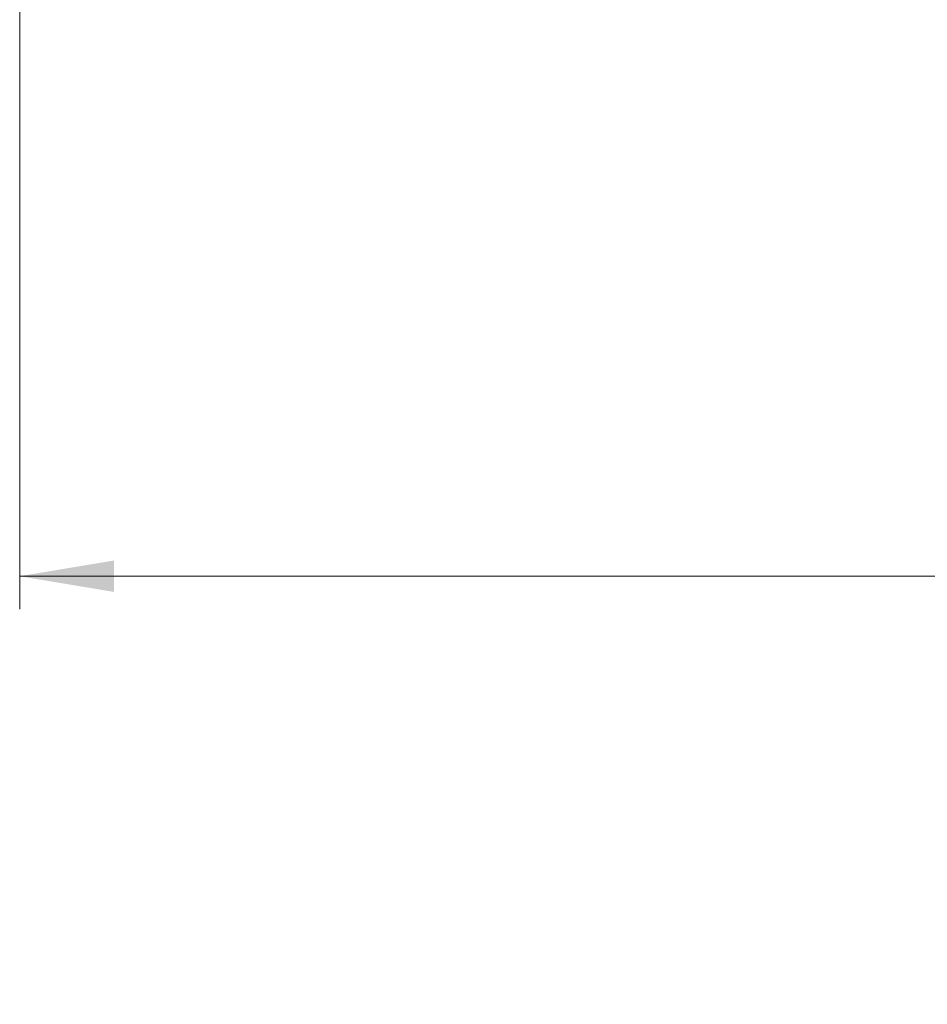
# Model space of a CAD drawing. Header units: millimetres. Extents: x 0 to 1118, y 0 to 864.
# Tile 145 of 250: x 583 to 626, y 389 to 437. Entities that reach past the tile are written whole.
import ezdxf

# ---------------------------------------------------------------- set-up
doc = ezdxf.new("R2010")
doc.units = ezdxf.units.MM
doc.styles.add('SLDTEXTSTYLE0', font='TXT', dxfattribs={"width": 0.605})
doc.dimstyles.new('SLDDIMSTYLE5', dxfattribs={"dimtxt": 4.233333, "dimasz": 4.572, "dimexe": 0, "dimexo": 0.0625, "dimgap": 1.058333, "dimtad": 0, "dimtih": 1, "dimtoh": 1, "dimdec": 1, "dimlfac": 4, "dimrnd": 1e-09, "dimzin": 12, "dimdsep": 46, "dimtxsty": 'SLDTEXTSTYLE0', "dimsah": 1, "dimcen": 0.09, "dimadec": 0, "dimazin": 3, "dimtfac": 1, "dimtofl": 0, "dimtmove": 0, "dimatfit": 3, "dimfxl": 1, "dimfrac": 2, "dimtolj": 1, "dimtzin": 12, "dimarcsym": 0})

# ---------------------------------------------------------------- blocks, each defined once
blk = doc.blocks.new('_D_19')
at = {"color": 7, "linetype": 'Continuous', "lineweight": 0}
for p, q in [((582.524, 446.874), (582.524, 408.011)), ((635.056, 434.043), (635.056, 408.011)), ((582.524, 409.611), (635.056, 409.611)), ((635.056, 409.611), (648.353, 409.611))]:
    blk.add_line(p, q, dxfattribs=at)
at = {"color": 7, "linetype": 'Continuous', "lineweight": 18}
for points in [[(582.524, 409.611), (587.096, 408.849), (587.096, 410.373)], [(635.056, 409.611), (630.484, 410.373), (630.484, 408.849)]]:
    blk.add_solid(points, dxfattribs=at)
at = {"color": 7, "linetype": 'Continuous', "lineweight": 18, "char_height": 4.23333, "attachment_point": 1, "style": 'SLDTEXTSTYLE0'}
for s, insert in [("DIMENSION 'A'", (655.372, 415.068)), ('(SEE LENS TABLE)', (649.322, 408.571))]:
    blk.add_mtext(s, dxfattribs=dict(at, insert=insert))

msp = doc.modelspace()

# ---------------------------------------------------------------- dimensions: what is measured, and where the dimension line sits
at = {"color": 7, "linetype": 'Continuous', "lineweight": 18}
dim = msp.add_linear_dim(base=(582.524, 409.611), p1=(635.056, 435.643), p2=(582.524, 448.474), text="DIMENSION 'A'\\P(SEE LENS TABLE)", dimstyle='SLDDIMSTYLE5', dxfattribs=at)
dim.commit()
dim.dimension.update_dxf_attribs({"geometry": '_D_19', "text_midpoint": (676.139, 409.611), "dimtype": 160})

doc.saveas('drawing.dxf')
